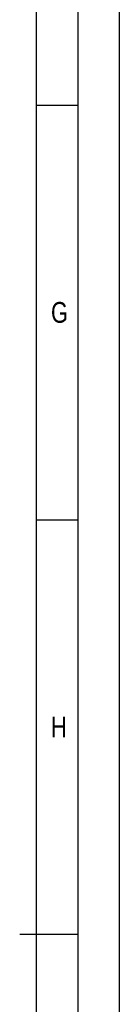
# Model space of a CAD drawing. Header units: millimetres. Extents: x 0 to 1189, y 0 to 841.
# Tile 186 of 217: x 1177 to 1189, y 412 to 531. Entities that reach past the tile are written whole.
import ezdxf

# ---------------------------------------------------------------- set-up
doc = ezdxf.new("R2010")
doc.units = ezdxf.units.MM
doc.header["$LTSCALE"] = 65.395
doc.layers.get('0').update_dxf_attribs({"linetype": 'CONTINUOUS'})
doc.styles.add('TEXTSTYLE_2', font='txt')

msp = doc.modelspace()

# ---------------------------------------------------------------- linework, layer by layer
at = {"color": 5, "linetype": 'Continuous'}
for p, q in [((1189, 841), (1189, 0)), ((1179, 831), (1179, 10)), ((1179, 520.5), (1184, 520.5)), ((1179, 470.5), (1184, 470.5))]:
    msp.add_line(p, q, dxfattribs=at)
at = {"color": 6, "linetype": 'Continuous'}
for p, q in [((1184, 836), (1184, 5)), ((1184, 420.5), (1177, 420.5))]:
    msp.add_line(p, q, dxfattribs=at)

# ---------------------------------------------------------------- texts
at = {"color": 5, "linetype": 'Continuous', "style": 'TEXTSTYLE_2', "width": 0.785714}
for s, p in [('G', (1180.77091, 494.271)), ('H', (1180.77091, 444.271))]:
    msp.add_text(s, height=2.50001, dxfattribs=at).set_placement(p)

doc.saveas('drawing.dxf')
